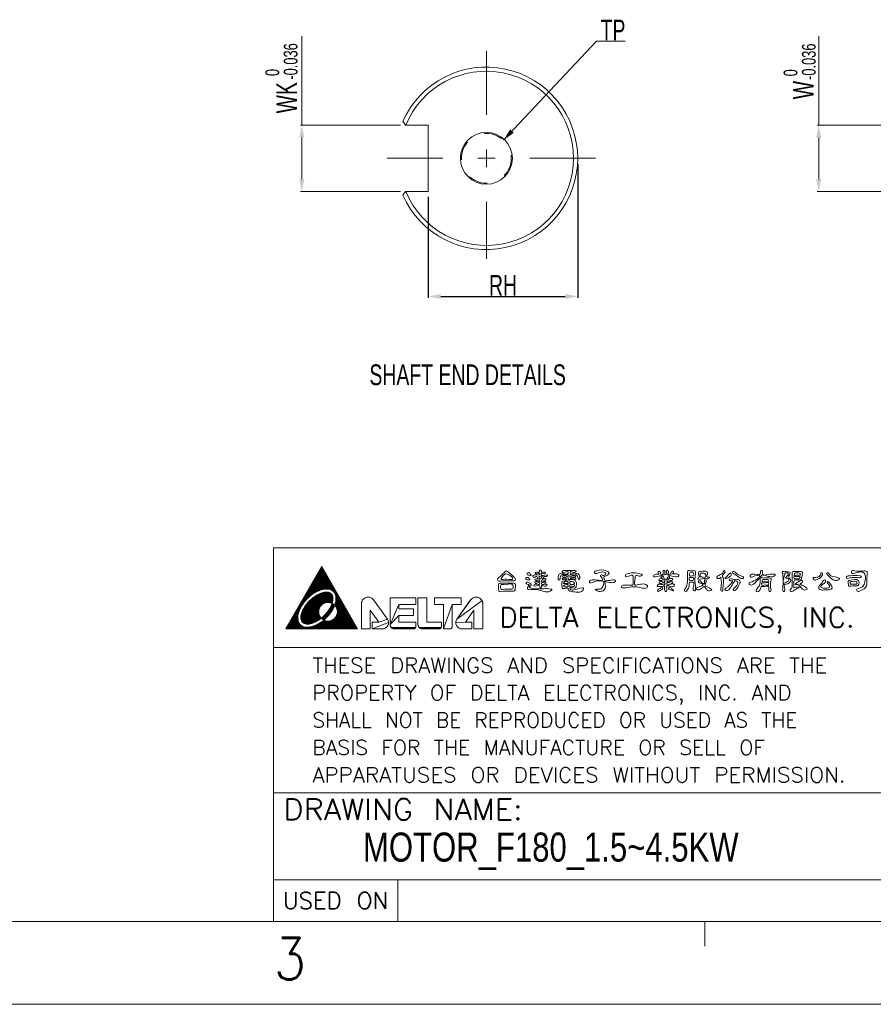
# Model space of a CAD drawing. Header units: millimetres. Extents: x -171 to 249, y 320 to 617.
# Tile 3 of 5: x 56 to 159, y 320 to 439. Entities that reach past the tile are written whole.
import ezdxf
from ezdxf.enums import TextEntityAlignment as Align

# ---------------------------------------------------------------- set-up
doc = ezdxf.new("R2010")
doc.units = ezdxf.units.MM
doc.header["$LTSCALE"] = 23.1
doc.header["$PDMODE"] = 3
doc.header["$PDSIZE"] = 0.3125
doc.linetypes.add('CENTER', pattern=[0.6, 0.375, -0.075, 0.075, -0.075])
doc.linetypes.add('HIDDEN', pattern=[0.2, 0.1, -0.1])
doc.layers.get('0').update_dxf_attribs({"linetype": 'CONTINUOUS'})
doc.layers.get('Defpoints').update_dxf_attribs({"linetype": 'CONTINUOUS'})
doc.layers.add('DEFAULT_1', color=7, linetype='CENTER')
doc.layers.add('DEFAULT_2', color=8, linetype='HIDDEN')
doc.styles.get("Standard").update_dxf_attribs({"font": 'txt', "width": 0.7})
doc.styles.add('TEXTSTYLE_0', font='txt.shx', dxfattribs={"width": 0.8})
doc.dimstyles.new('DIMSTYLE_5', dxfattribs={"dimtxt": 2.5, "dimasz": 1.5, "dimexe": 0.18, "dimexo": 0.0625, "dimgap": 0.09, "dimtad": 1, "dimdsep": 46, "dimtxsty": 'Standard', "dimblk": '_FILLED', "dimblk1": '_FILLED', "dimblk2": '_FILLED', "dimcen": 0.09, "dimadec": 0, "dimazin": 0, "dimtol": 1, "dimtp": 0.01, "dimtm": 0.1, "dimtfac": 0.6, "dimtofl": 0, "dimtmove": 0, "dimatfit": 3, "dimldrblk": '_FILLED', "dimfxl": 0, "dimtolj": 1, "dimarcsym": 0})

# ---------------------------------------------------------------- blocks, each defined once
blk = doc.blocks.new('_FILLED')
at = {"color": 0, "linetype": 'ByBlock'}
blk.add_solid([(0, 0), (-1, 0.2), (-1, -0.2)], dxfattribs=at)
blk = doc.blocks.new('*D6')
at = {"color": 0, "linetype": 'Continuous', "lineweight": -2}
for p, q in [((123.19, 421.64), (123.19, 405.47)), ((105.19, 417.64), (105.19, 405.47)), ((106.69, 405.65), (121.69, 405.65))]:
    blk.add_line(p, q, dxfattribs=at)
at = {"layer": 'Defpoints', "color": 0, "linetype": 'Continuous'}
for p in [(123.19, 421.7), (105.19, 417.7), (123.19, 405.65)]:
    blk.add_point(p, dxfattribs=at)
at = {"color": 0, "linetype": 'Continuous', "lineweight": -2, "xscale": 1.5, "yscale": 1.5, "zscale": 1.5, "rotation": 180}
blk.add_blockref('_FILLED', (105.19, 405.65), dxfattribs=at)
at = {"color": 0, "linetype": 'Continuous', "lineweight": -2, "xscale": 1.5, "yscale": 1.5, "zscale": 1.5}
blk.add_blockref('_FILLED', (123.19, 405.65), dxfattribs=at)
at = {"color": 0, "linetype": 'Continuous', "lineweight": 13, "insert": (114.19, 406.99), "char_height": 2.5, "attachment_point": 5}
blk.add_mtext('\\A1;RH', dxfattribs=at)

msp = doc.modelspace()

# ---------------------------------------------------------------- linework, layer by layer
at = {"color": 7, "linetype": 'Continuous', "lineweight": 13}
for p, q in [((89.95, 426.298), (89.95, 437.013)), ((152.23, 426.298), (152.23, 437.013)), ((125.457, 436.414), (114.245, 424.484)), ((128.903, 436.414), (125.457, 436.414)), ((101.819, 426.298), (89.77, 426.298)), ((102.431, 426.298), (102.134, 426.756)), ((102.431, 426.298), (105.19, 426.298)), ((105.19, 418.298), (105.19, 426.298)), ((162.318, 426.298), (152.05, 426.298)), ((89.95, 419.798), (89.95, 424.798)), ((152.23, 419.798), (152.23, 424.798)), ((112.19, 423.348), (112.19, 421.248)), ((113.24, 422.298), (111.14, 422.298)), ((101.819, 418.298), (89.77, 418.298)), ((102.431, 418.298), (102.134, 417.841)), ((102.431, 418.298), (105.19, 418.298)), ((162.318, 418.298), (152.05, 418.298)), ((238.517, 375.337), (86.517, 375.337)), ((86.517, 375.337), (86.517, 330.337)), ((88.017, 365.587), (92.347, 373.087)), ((92.093, 372.647), (92.601, 372.647)), ((92.138, 372.725), (92.556, 372.725)), ((92.183, 372.803), (92.511, 372.803)), ((92.228, 372.881), (92.466, 372.881)), ((92.273, 372.959), (92.421, 372.959)), ((92.278, 372.968), (92.365, 373.055)), ((96.677, 365.587), (92.347, 373.087)), ((92.348, 373.037), (92.376, 373.037)), ((91.416, 371.475), (93.278, 371.475)), ((91.461, 371.553), (93.233, 371.553)), ((91.506, 371.631), (93.188, 371.631)), ((91.551, 371.709), (93.143, 371.709)), ((91.597, 371.787), (93.097, 371.787)), ((91.642, 371.866), (93.052, 371.866)), ((91.687, 371.944), (93.007, 371.944)), ((91.732, 372.022), (92.962, 372.022)), ((91.777, 372.1), (92.917, 372.1)), ((91.822, 372.178), (92.872, 372.178)), ((91.867, 372.256), (92.827, 372.256)), ((91.912, 372.334), (92.782, 372.334)), ((91.957, 372.412), (92.737, 372.412)), ((92.003, 372.491), (92.691, 372.491)), ((92.048, 372.569), (92.646, 372.569)), ((90.739, 370.303), (92.35, 370.303)), ((90.785, 370.381), (92.814, 370.381)), ((90.83, 370.459), (93.864, 370.459)), ((90.875, 370.537), (93.819, 370.537)), ((90.92, 370.616), (93.774, 370.616)), ((90.965, 370.694), (93.729, 370.694)), ((91.01, 370.772), (93.684, 370.772)), ((91.055, 370.85), (93.639, 370.85)), ((91.1, 370.928), (93.594, 370.928)), ((91.145, 371.006), (93.548, 371.006)), ((91.191, 371.084), (93.503, 371.084)), ((91.236, 371.162), (93.458, 371.162)), ((91.281, 371.241), (93.413, 371.241)), ((91.326, 371.319), (93.368, 371.319)), ((91.371, 371.397), (93.323, 371.397)), ((93.011, 370.381), (93.909, 370.381)), ((93.397, 370.303), (93.954, 370.303)), ((90.063, 369.131), (90.516, 369.131)), ((90.108, 369.209), (90.591, 369.209)), ((90.153, 369.287), (90.67, 369.287)), ((90.198, 369.366), (90.752, 369.366)), ((90.243, 369.444), (90.838, 369.444)), ((90.288, 369.522), (90.929, 369.522)), ((90.334, 369.6), (91.025, 369.6)), ((90.379, 369.678), (91.126, 369.678)), ((90.424, 369.756), (91.233, 369.756)), ((90.469, 369.834), (91.348, 369.834)), ((90.514, 369.912), (91.47, 369.912)), ((90.559, 369.991), (91.604, 369.991)), ((90.604, 370.069), (91.75, 370.069)), ((90.649, 370.147), (91.915, 370.147)), ((90.694, 370.225), (92.107, 370.225)), ((91.051, 369.131), (93.701, 369.131)), ((91.139, 369.209), (93.704, 369.209)), ((91.232, 369.287), (93.702, 369.287)), ((91.331, 369.366), (93.694, 369.366)), ((91.435, 369.444), (93.681, 369.444)), ((91.547, 369.522), (93.661, 369.522)), ((91.667, 369.6), (93.632, 369.6)), ((91.798, 369.678), (93.592, 369.678)), ((91.942, 369.756), (93.539, 369.756)), ((92.107, 369.834), (93.465, 369.834)), ((92.305, 369.912), (93.358, 369.912)), ((92.586, 369.991), (93.169, 369.991)), ((93.562, 370.225), (94, 370.225)), ((93.676, 370.147), (94.045, 370.147)), ((93.762, 370.069), (94.09, 370.069)), ((93.831, 369.991), (94.135, 369.991)), ((93.886, 369.912), (94.18, 369.912)), ((93.931, 369.834), (94.225, 369.834)), ((93.967, 369.756), (94.27, 369.756)), ((93.996, 369.678), (94.315, 369.678)), ((94.019, 369.6), (94.36, 369.6)), ((94.037, 369.522), (94.406, 369.522)), ((94.05, 369.444), (94.451, 369.444)), ((94.058, 369.366), (94.496, 369.366)), ((94.06, 369.131), (94.631, 369.131)), ((94.063, 369.287), (94.541, 369.287)), ((94.063, 369.209), (94.586, 369.209)), ((97.223, 368.985), (97.278, 369.071)), ((97.278, 369.071), (97.344, 369.15)), ((97.344, 369.15), (97.418, 369.22)), ((97.418, 369.22), (97.501, 369.28)), ((97.501, 369.28), (97.591, 369.329)), ((97.591, 369.329), (97.686, 369.366)), ((97.686, 369.366), (97.785, 369.391)), ((97.785, 369.391), (97.887, 369.404)), ((97.785, 369.391), (97.785, 369.391)), ((97.887, 369.404), (97.989, 369.404)), ((97.989, 369.404), (98.09, 369.39)), ((98.09, 369.39), (98.189, 369.365)), ((98.189, 369.365), (98.284, 369.327)), ((98.284, 369.327), (98.374, 369.277)), ((98.374, 369.277), (98.456, 369.216)), ((98.456, 369.216), (98.53, 369.146)), ((98.53, 369.146), (98.595, 369.067)), ((98.595, 369.067), (100.254, 366.757)), ((100.254, 366.757), (98.595, 369.067)), ((98.596, 369.067), (100.254, 366.757)), ((100.583, 366.123), (100.583, 369.338)), ((100.583, 369.338), (103.675, 369.338)), ((103.675, 369.338), (100.583, 369.338)), ((100.583, 369.338), (103.675, 369.338)), ((100.583, 369.338), (100.583, 366.123)), ((100.583, 369.338), (100.583, 366.123)), ((103.675, 369.338), (103.675, 368.534)), ((103.675, 369.338), (103.675, 369.338)), ((103.675, 369.338), (103.675, 368.534)), ((103.675, 368.534), (103.675, 369.338)), ((103.943, 366.122), (103.943, 369.338)), ((103.943, 369.338), (105.014, 369.338)), ((105.014, 369.338), (103.943, 369.338)), ((103.943, 369.338), (105.014, 369.338)), ((103.943, 369.338), (103.943, 366.122)), ((103.943, 366.123), (103.943, 369.338)), ((105.014, 369.338), (105.014, 366.391)), ((105.014, 366.391), (105.014, 369.338)), ((105.014, 366.391), (105.014, 369.338)), ((105.941, 368.534), (105.941, 369.338)), ((105.941, 369.338), (109.156, 369.338)), ((109.156, 369.338), (105.941, 369.338)), ((105.941, 369.338), (109.156, 369.338)), ((105.941, 369.338), (105.941, 368.534)), ((105.941, 369.338), (105.941, 368.534)), ((108.635, 366.757), (110.294, 369.067)), ((110.294, 369.067), (108.635, 366.757)), ((110.293, 369.067), (108.635, 366.757)), ((109.156, 369.338), (109.156, 368.534)), ((109.156, 369.338), (109.156, 368.534)), ((109.156, 368.534), (109.156, 369.338)), ((110.294, 369.067), (110.359, 369.146)), ((110.359, 369.146), (110.433, 369.216)), ((110.433, 369.216), (110.515, 369.277)), ((110.515, 369.277), (110.605, 369.327)), ((110.605, 369.327), (110.7, 369.365)), ((110.7, 369.365), (110.799, 369.39)), ((110.799, 369.39), (110.9, 369.404)), ((110.9, 369.404), (111.002, 369.404)), ((111.002, 369.404), (111.104, 369.391)), ((111.002, 369.404), (111.002, 369.404)), ((111.104, 369.391), (111.203, 369.366)), ((111.203, 369.366), (111.298, 369.329)), ((111.298, 369.329), (111.388, 369.28)), ((111.388, 369.28), (111.471, 369.22)), ((111.471, 369.22), (111.546, 369.15)), ((111.546, 369.15), (111.611, 369.071)), ((111.611, 369.071), (111.666, 368.985)), ((89.341, 367.881), (89.682, 367.881)), ((89.386, 367.959), (89.716, 367.959)), ((89.431, 368.037), (89.752, 368.037)), ((89.476, 368.116), (89.791, 368.116)), ((89.522, 368.194), (89.832, 368.194)), ((89.567, 368.272), (89.875, 368.272)), ((89.612, 368.35), (89.921, 368.35)), ((89.657, 368.428), (89.969, 368.428)), ((89.702, 368.506), (90.019, 368.506)), ((89.747, 368.584), (90.072, 368.584)), ((89.792, 368.662), (90.128, 368.662)), ((89.837, 368.741), (90.185, 368.741)), ((89.882, 368.819), (90.246, 368.819)), ((89.928, 368.897), (90.309, 368.897)), ((89.973, 368.975), (90.375, 368.975)), ((90.018, 369.053), (90.444, 369.053)), ((90.082, 367.881), (92.004, 367.881)), ((90.122, 367.959), (92.023, 367.959)), ((90.165, 368.037), (92.049, 368.037)), ((90.21, 368.116), (92.081, 368.116)), ((90.258, 368.194), (92.12, 368.194)), ((90.309, 368.272), (92.168, 368.272)), ((90.362, 368.35), (92.225, 368.35)), ((90.417, 368.428), (92.293, 368.428)), ((90.475, 368.506), (92.376, 368.506)), ((90.536, 368.584), (92.479, 368.584)), ((90.6, 368.662), (92.615, 368.662)), ((90.667, 368.741), (92.83, 368.741)), ((90.737, 368.819), (93.65, 368.819)), ((90.81, 368.897), (93.668, 368.897)), ((90.887, 368.975), (93.683, 368.975)), ((90.967, 369.053), (93.694, 369.053)), ((93.21, 367.881), (93.646, 367.881)), ((93.262, 367.959), (93.69, 367.959)), ((93.31, 368.037), (93.731, 368.037)), ((93.356, 368.116), (93.77, 368.116)), ((93.38, 368.741), (93.629, 368.741)), ((93.399, 368.194), (93.808, 368.194)), ((93.44, 368.272), (93.842, 368.272)), ((93.478, 368.35), (93.875, 368.35)), ((93.514, 368.428), (93.905, 368.428)), ((93.547, 368.506), (93.834, 368.506)), ((93.577, 368.584), (93.731, 368.584)), ((93.595, 368.662), (93.604, 368.662)), ((93.917, 368.428), (95.037, 368.428)), ((93.932, 368.506), (94.992, 368.506)), ((93.958, 368.584), (94.947, 368.584)), ((93.98, 368.662), (94.902, 368.662)), ((93.985, 368.35), (95.082, 368.35)), ((94.001, 368.741), (94.857, 368.741)), ((94.018, 368.819), (94.812, 368.819)), ((94.033, 368.897), (94.766, 368.897)), ((94.042, 368.272), (95.127, 368.272)), ((94.045, 368.975), (94.721, 368.975)), ((94.054, 369.053), (94.676, 369.053)), ((94.09, 368.194), (95.172, 368.194)), ((94.129, 368.116), (95.217, 368.116)), ((94.161, 368.037), (95.263, 368.037)), ((94.187, 367.959), (95.308, 367.959)), ((94.206, 367.881), (95.353, 367.881)), ((97.122, 368.592), (97.129, 368.694)), ((97.122, 365.587), (97.122, 368.592)), ((97.122, 368.592), (97.122, 365.587)), ((97.122, 368.592), (97.122, 365.587)), ((97.129, 368.694), (97.148, 368.795)), ((97.148, 368.795), (97.18, 368.892)), ((97.18, 368.892), (97.223, 368.985)), ((101.655, 368.534), (100.583, 366.123)), ((100.583, 366.123), (101.655, 368.534)), ((103.675, 368.534), (101.655, 368.534)), ((101.655, 368.534), (101.655, 367.998)), ((101.655, 368.534), (103.675, 368.534)), ((101.655, 368.534), (103.675, 368.534)), ((101.655, 368.534), (101.655, 367.998)), ((101.655, 367.998), (101.655, 368.534)), ((101.655, 367.998), (103.407, 367.998)), ((103.407, 367.998), (101.655, 367.998)), ((101.655, 367.998), (103.407, 367.998)), ((103.407, 367.998), (103.407, 367.194)), ((103.407, 367.998), (103.407, 367.998)), ((103.407, 367.194), (103.407, 367.998)), ((103.407, 367.194), (103.407, 367.998)), ((107.012, 368.534), (105.941, 368.534)), ((105.941, 368.534), (105.941, 368.534)), ((105.941, 368.534), (107.012, 368.534)), ((105.941, 368.534), (107.012, 368.534)), ((108.084, 368.534), (107.012, 365.587)), ((107.012, 365.587), (107.012, 368.534)), ((107.012, 365.587), (108.084, 368.534)), ((107.012, 368.534), (107.012, 365.587)), ((107.012, 368.534), (107.012, 365.587)), ((109.156, 368.534), (108.084, 368.534)), ((108.084, 368.534), (108.084, 365.864)), ((109.156, 368.534), (108.084, 368.534)), ((108.084, 368.534), (109.156, 368.534)), ((108.084, 368.534), (108.084, 365.864)), ((108.084, 365.864), (108.084, 368.534)), ((111.666, 368.985), (108.635, 366.757)), ((108.635, 366.757), (111.666, 368.985)), ((111.666, 368.985), (111.709, 368.892)), ((111.709, 368.892), (111.741, 368.795)), ((111.741, 368.795), (111.76, 368.694)), ((111.76, 368.694), (111.767, 368.592)), ((111.767, 368.592), (111.767, 365.587)), ((111.767, 368.592), (111.767, 365.587)), ((111.767, 365.587), (111.767, 368.592)), ((88.665, 366.709), (89.486, 366.709)), ((88.71, 366.787), (89.477, 366.787)), ((88.755, 366.866), (89.471, 366.866)), ((88.8, 366.944), (89.47, 366.944)), ((88.845, 367.022), (89.472, 367.022)), ((88.89, 367.1), (89.477, 367.1)), ((88.935, 367.178), (89.485, 367.178)), ((88.98, 367.256), (89.497, 367.256)), ((89.025, 367.334), (89.511, 367.334)), ((89.07, 367.412), (89.528, 367.412)), ((89.116, 367.491), (89.547, 367.491)), ((89.161, 367.569), (89.569, 367.569)), ((89.206, 367.647), (89.594, 367.647)), ((89.251, 367.725), (89.621, 367.725)), ((89.296, 367.803), (89.65, 367.803)), ((89.83, 366.944), (92.229, 366.944)), ((89.831, 367.022), (92.171, 367.022)), ((89.833, 366.866), (92.274, 366.866)), ((89.837, 367.1), (92.123, 367.1)), ((89.842, 366.787), (92.174, 366.787)), ((89.847, 367.178), (92.084, 367.178)), ((89.857, 366.709), (92.068, 366.709)), ((89.861, 367.256), (92.051, 367.256)), ((89.878, 367.334), (92.025, 367.334)), ((89.898, 367.412), (92.005, 367.412)), ((89.922, 367.491), (91.991, 367.491)), ((89.948, 367.569), (91.983, 367.569)), ((89.978, 367.647), (91.98, 367.647)), ((90.01, 367.725), (91.982, 367.725)), ((90.045, 367.803), (91.99, 367.803)), ((92.298, 366.866), (92.842, 366.866)), ((92.369, 366.944), (92.921, 366.944)), ((92.382, 366.787), (92.758, 366.787)), ((92.459, 367.022), (92.997, 367.022)), ((92.487, 366.709), (92.67, 366.709)), ((92.544, 367.1), (93.07, 367.1)), ((92.625, 367.178), (93.14, 367.178)), ((92.703, 367.256), (93.207, 367.256)), ((92.777, 367.334), (93.271, 367.334)), ((92.847, 367.412), (93.332, 367.412)), ((92.915, 367.491), (93.39, 367.491)), ((92.98, 367.569), (93.446, 367.569)), ((93.041, 367.647), (93.5, 367.647)), ((93.1, 367.725), (93.551, 367.725)), ((93.157, 367.803), (93.599, 367.803)), ((93.723, 366.709), (96.029, 366.709)), ((93.828, 366.787), (95.984, 366.787)), ((93.912, 366.866), (95.939, 366.866)), ((93.981, 366.944), (95.894, 366.944)), ((94.038, 367.022), (95.849, 367.022)), ((94.087, 367.1), (95.804, 367.1)), ((94.126, 367.178), (95.759, 367.178)), ((94.159, 367.256), (95.714, 367.256)), ((94.185, 367.334), (95.669, 367.334)), ((94.205, 367.412), (95.623, 367.412)), ((94.219, 367.803), (95.398, 367.803)), ((94.219, 367.491), (95.578, 367.491)), ((94.227, 367.725), (95.443, 367.725)), ((94.227, 367.569), (95.533, 367.569)), ((94.23, 367.647), (95.488, 367.647)), ((99.221, 366.391), (98.194, 367.822)), ((98.194, 367.822), (98.194, 365.587)), ((98.194, 367.822), (99.221, 366.391)), ((98.194, 367.822), (99.221, 366.391)), ((98.194, 365.587), (98.194, 367.822)), ((98.194, 365.587), (98.194, 367.822)), ((100.254, 366.757), (99.221, 366.391)), ((99.221, 366.391), (100.254, 366.757)), ((100.254, 366.757), (100.302, 366.68)), ((101.655, 367.194), (100.583, 366.123)), ((100.583, 366.123), (101.655, 367.194)), ((103.407, 367.194), (101.655, 367.194)), ((101.655, 367.194), (101.655, 366.391)), ((101.655, 367.194), (103.407, 367.194)), ((101.655, 367.194), (103.407, 367.194)), ((101.655, 367.194), (101.655, 366.391)), ((101.655, 366.391), (101.655, 367.194)), ((108.587, 366.68), (108.635, 366.757)), ((110.695, 367.822), (109.668, 366.391)), ((110.695, 367.822), (109.668, 366.391)), ((109.668, 366.391), (110.695, 367.822)), ((110.695, 365.587), (110.695, 367.822)), ((110.695, 367.822), (110.695, 367.822)), ((110.695, 367.822), (110.695, 365.587)), ((110.695, 365.587), (110.695, 367.822)), ((88.017, 365.587), (96.677, 365.587)), ((88.033, 365.616), (96.661, 365.616)), ((88.078, 365.694), (96.616, 365.694)), ((88.123, 365.772), (96.571, 365.772)), ((88.168, 365.85), (90.199, 365.85)), ((88.213, 365.928), (90.01, 365.928)), ((88.259, 366.006), (89.885, 366.006)), ((88.304, 366.084), (89.792, 366.084)), ((88.349, 366.162), (89.72, 366.162)), ((88.394, 366.241), (89.661, 366.241)), ((88.439, 366.319), (89.614, 366.319)), ((88.484, 366.397), (89.575, 366.397)), ((88.529, 366.475), (89.544, 366.475)), ((88.574, 366.553), (89.52, 366.553)), ((88.619, 366.631), (89.5, 366.631)), ((89.88, 366.631), (91.954, 366.631)), ((89.911, 366.553), (91.832, 366.553)), ((89.954, 366.475), (91.698, 366.475)), ((90.012, 366.397), (91.548, 366.397)), ((90.093, 366.319), (91.376, 366.319)), ((90.214, 366.241), (91.164, 366.241)), ((90.467, 366.162), (90.82, 366.162)), ((91.1, 365.85), (96.526, 365.85)), ((91.367, 365.928), (96.481, 365.928)), ((91.569, 366.006), (96.435, 366.006)), ((91.74, 366.084), (96.39, 366.084)), ((91.891, 366.162), (96.345, 366.162)), ((92.028, 366.241), (96.3, 366.241)), ((92.153, 366.319), (96.255, 366.319)), ((92.27, 366.397), (96.21, 366.397)), ((92.379, 366.475), (96.165, 366.475)), ((92.481, 366.553), (92.854, 366.553)), ((92.578, 366.631), (92.627, 366.631)), ((93.356, 366.553), (96.12, 366.553)), ((93.583, 366.631), (96.075, 366.631)), ((98.194, 365.587), (97.122, 365.587)), ((97.122, 365.587), (98.194, 365.587)), ((97.122, 365.587), (98.194, 365.587)), ((98.44, 365.587), (98.44, 366.391)), ((98.44, 366.391), (99.221, 366.391)), ((99.221, 366.391), (98.44, 366.391)), ((98.44, 366.391), (99.221, 366.391)), ((98.44, 366.391), (98.44, 365.587)), ((98.44, 366.391), (98.44, 365.587)), ((100.392, 366.336), (98.44, 365.587)), ((98.44, 365.587), (100.392, 366.336)), ((99.653, 365.587), (98.44, 365.587)), ((98.44, 365.587), (99.653, 365.587)), ((98.44, 365.587), (99.653, 365.587)), ((99.743, 365.593), (99.653, 365.587)), ((99.832, 365.609), (99.743, 365.593)), ((99.743, 365.593), (99.743, 365.593)), ((99.918, 365.636), (99.832, 365.609)), ((99.999, 365.673), (99.918, 365.636)), ((100.076, 365.72), (99.999, 365.673)), ((100.147, 365.776), (100.076, 365.72)), ((100.21, 365.84), (100.147, 365.776)), ((100.265, 365.911), (100.21, 365.84)), ((100.311, 365.988), (100.265, 365.911)), ((100.302, 366.68), (100.34, 366.599)), ((100.347, 366.071), (100.311, 365.988)), ((100.34, 366.599), (100.368, 366.513)), ((100.373, 366.157), (100.347, 366.071)), ((100.368, 366.513), (100.386, 366.425)), ((100.388, 366.246), (100.373, 366.157)), ((100.386, 366.425), (100.392, 366.336)), ((100.386, 366.425), (100.386, 366.425)), ((100.392, 366.336), (100.388, 366.246)), ((100.586, 366.067), (100.583, 366.123)), ((100.595, 366.012), (100.586, 366.067)), ((100.61, 365.957), (100.595, 366.012)), ((100.63, 365.905), (100.61, 365.957)), ((100.655, 365.855), (100.63, 365.905)), ((100.686, 365.808), (100.655, 365.855)), ((100.721, 365.764), (100.686, 365.808)), ((103.669, 365.807), (100.721, 365.764)), ((100.721, 365.764), (103.669, 365.807)), ((100.761, 365.725), (100.721, 365.764)), ((103.651, 365.752), (100.761, 365.725)), ((100.761, 365.725), (103.651, 365.752)), ((100.804, 365.69), (100.761, 365.725)), ((100.851, 365.659), (100.804, 365.69)), ((100.901, 365.634), (100.851, 365.659)), ((103.583, 365.658), (100.901, 365.634)), ((100.901, 365.634), (103.583, 365.658)), ((100.954, 365.613), (100.901, 365.634)), ((101.008, 365.599), (100.954, 365.613)), ((103.51, 365.611), (101.008, 365.599)), ((101.008, 365.599), (103.51, 365.611)), ((101.063, 365.59), (101.008, 365.599)), ((101.119, 365.587), (101.063, 365.59)), ((103.398, 365.587), (101.119, 365.587)), ((101.119, 365.587), (103.398, 365.587)), ((101.119, 365.587), (103.398, 365.587)), ((101.655, 366.391), (103.675, 366.391)), ((103.675, 366.391), (101.655, 366.391)), ((101.655, 366.391), (103.675, 366.391)), ((103.427, 365.589), (103.398, 365.587)), ((103.455, 365.593), (103.427, 365.589)), ((103.483, 365.601), (103.455, 365.593)), ((103.51, 365.611), (103.483, 365.601)), ((103.483, 365.601), (103.483, 365.601)), ((103.536, 365.624), (103.51, 365.611)), ((103.561, 365.64), (103.536, 365.624)), ((103.583, 365.658), (103.561, 365.64)), ((103.561, 365.64), (103.561, 365.64)), ((103.604, 365.679), (103.583, 365.658)), ((103.622, 365.701), (103.604, 365.679)), ((103.638, 365.726), (103.622, 365.701)), ((103.651, 365.752), (103.638, 365.726)), ((103.638, 365.726), (103.638, 365.726)), ((103.661, 365.779), (103.651, 365.752)), ((103.669, 365.807), (103.661, 365.779)), ((103.661, 365.779), (103.661, 365.779)), ((103.673, 365.835), (103.669, 365.807)), ((103.675, 365.864), (103.673, 365.835)), ((103.675, 366.391), (103.675, 365.864)), ((103.675, 366.391), (103.675, 366.391)), ((103.675, 366.391), (103.675, 365.864)), ((103.675, 365.864), (103.675, 366.391)), ((103.946, 366.066), (103.943, 366.122)), ((103.954, 366.011), (103.946, 366.066)), ((103.969, 365.957), (103.954, 366.011)), ((103.989, 365.905), (103.969, 365.957)), ((104.015, 365.855), (103.989, 365.905)), ((104.045, 365.808), (104.015, 365.855)), ((104.081, 365.764), (104.045, 365.808)), ((106.76, 365.807), (104.081, 365.764)), ((104.081, 365.764), (106.76, 365.807)), ((104.12, 365.725), (104.081, 365.764)), ((106.742, 365.752), (104.12, 365.725)), ((104.12, 365.725), (106.742, 365.752)), ((104.164, 365.689), (104.12, 365.725)), ((104.211, 365.659), (104.164, 365.689)), ((104.261, 365.633), (104.211, 365.659)), ((106.674, 365.658), (104.261, 365.633)), ((104.261, 365.633), (106.674, 365.658)), ((104.313, 365.613), (104.261, 365.633)), ((104.367, 365.599), (104.313, 365.613)), ((106.602, 365.611), (104.367, 365.599)), ((104.367, 365.599), (106.602, 365.611)), ((104.422, 365.59), (104.367, 365.599)), ((104.478, 365.587), (104.422, 365.59)), ((106.489, 365.587), (104.478, 365.587)), ((104.478, 365.587), (106.489, 365.587)), ((104.478, 365.587), (106.489, 365.587)), ((105.014, 366.391), (106.766, 366.391)), ((106.766, 366.391), (105.014, 366.391)), ((105.014, 366.391), (106.766, 366.391)), ((106.518, 365.589), (106.489, 365.587)), ((106.547, 365.593), (106.518, 365.589)), ((106.575, 365.601), (106.547, 365.593)), ((106.602, 365.611), (106.575, 365.601)), ((106.575, 365.601), (106.575, 365.601)), ((106.628, 365.624), (106.602, 365.611)), ((106.652, 365.64), (106.628, 365.624)), ((106.674, 365.658), (106.652, 365.64)), ((106.652, 365.64), (106.652, 365.64)), ((106.695, 365.679), (106.674, 365.658)), ((106.713, 365.701), (106.695, 365.679)), ((106.729, 365.726), (106.713, 365.701)), ((106.742, 365.752), (106.729, 365.726)), ((106.729, 365.726), (106.729, 365.726)), ((106.753, 365.779), (106.742, 365.752)), ((106.76, 365.807), (106.753, 365.779)), ((106.753, 365.779), (106.753, 365.779)), ((106.765, 365.835), (106.76, 365.807)), ((106.766, 365.864), (106.765, 365.835)), ((106.766, 366.391), (106.766, 365.864)), ((106.766, 366.391), (106.766, 366.391)), ((106.766, 366.391), (106.766, 365.864)), ((106.766, 365.864), (106.766, 366.391)), ((107.807, 365.587), (107.012, 365.587)), ((107.012, 365.587), (107.807, 365.587)), ((107.012, 365.587), (107.807, 365.587)), ((107.836, 365.589), (107.807, 365.587)), ((107.865, 365.593), (107.836, 365.589)), ((107.836, 365.589), (107.836, 365.589)), ((107.893, 365.601), (107.865, 365.593)), ((107.92, 365.611), (107.893, 365.601)), ((107.945, 365.624), (107.92, 365.611)), ((107.97, 365.64), (107.945, 365.624)), ((107.992, 365.658), (107.97, 365.64)), ((108.013, 365.679), (107.992, 365.658)), ((108.031, 365.701), (108.013, 365.679)), ((108.047, 365.726), (108.031, 365.701)), ((108.06, 365.752), (108.047, 365.726)), ((108.07, 365.779), (108.06, 365.752)), ((108.078, 365.807), (108.07, 365.779)), ((108.082, 365.835), (108.078, 365.807)), ((108.084, 365.864), (108.082, 365.835)), ((108.497, 366.336), (108.503, 366.425)), ((109.668, 366.391), (108.497, 366.336)), ((108.497, 366.336), (109.668, 366.391)), ((108.501, 366.246), (108.497, 366.336)), ((108.516, 366.157), (108.501, 366.246)), ((108.503, 366.425), (108.521, 366.513)), ((108.542, 366.071), (108.516, 366.157)), ((108.521, 366.513), (108.549, 366.599)), ((108.578, 365.988), (108.542, 366.071)), ((108.549, 366.599), (108.587, 366.68)), ((108.624, 365.911), (108.578, 365.988)), ((108.679, 365.84), (108.624, 365.911)), ((108.742, 365.776), (108.679, 365.84)), ((108.813, 365.72), (108.742, 365.776)), ((108.89, 365.673), (108.813, 365.72)), ((108.972, 365.636), (108.89, 365.673)), ((109.057, 365.609), (108.972, 365.636)), ((109.146, 365.593), (109.057, 365.609)), ((109.236, 365.587), (109.146, 365.593)), ((110.449, 365.587), (109.236, 365.587)), ((110.449, 365.587), (109.236, 365.587)), ((109.236, 365.587), (110.449, 365.587)), ((109.668, 366.391), (110.449, 366.391)), ((110.449, 366.391), (109.668, 366.391)), ((110.449, 366.391), (109.668, 366.391)), ((110.449, 366.391), (110.449, 365.587)), ((110.449, 366.391), (110.449, 366.391)), ((110.449, 366.391), (110.449, 365.587)), ((110.449, 365.587), (110.449, 366.391)), ((111.767, 365.587), (110.695, 365.587)), ((111.767, 365.587), (110.695, 365.587)), ((110.695, 365.587), (111.767, 365.587)), ((86.517, 363.337), (159.517, 363.337)), ((86.517, 363.337), (86.517, 345.837)), ((238.517, 363.337), (86.517, 363.337)), ((86.517, 345.837), (230.517, 345.837)), ((86.517, 345.837), (86.517, 335.337)), ((86.517, 345.837), (159.517, 345.837)), ((238.517, 345.837), (86.517, 345.837)), ((86.517, 335.337), (230.517, 335.337)), ((86.517, 335.337), (230.517, 335.337)), ((86.517, 335.337), (86.517, 330.337)), ((230.517, 335.337), (86.517, 335.337)), ((101.517, 335.337), (101.517, 330.337)), ((238.517, 330.337), (-161.483, 330.337)), ((86.517, 330.337), (230.517, 330.337)), ((138.517, 330.337), (138.517, 327.337)), ((-171.483, 320.337), (248.517, 320.337))]:
    msp.add_line(p, q, dxfattribs=at)
for centre, radius in [((112.19, 422.298), 3.125), ((93.105, 367.65), 1.125)]:
    msp.add_circle(centre, radius, dxfattribs=at)
for centre, radius, start, end in [((112.19, 422.298), 11, 203.90318, 156.09682), ((112.19, 422.298), 10.5, 202.39269, 157.60731), ((97.935, 368.592), 0.813, 35.72606, 180), ((97.935, 368.592), 0.813, 35.67867, 180), ((110.954, 368.592), 0.813, 0, 144.32133), ((110.954, 368.592), 0.813, 0, 144.27394), ((99.653, 366.326), 0.739, 270, 35.61637), ((99.653, 366.326), 0.739, 270, 35.67867), ((109.236, 366.326), 0.739, 144.38363, 270), ((109.236, 366.326), 0.739, 144.32133, 270), ((101.119, 366.123), 0.536, 180, 270), ((101.119, 366.123), 0.536, 180, 270), ((103.398, 365.864), 0.277, 270, 0), ((103.398, 365.864), 0.277, 270, 0), ((104.478, 366.123), 0.536, 180, 270), ((104.478, 366.123), 0.536, 180.08473, 270), ((106.489, 365.864), 0.277, 270, 0), ((106.489, 365.864), 0.277, 270, 0), ((107.807, 365.864), 0.277, 270, 0), ((107.807, 365.864), 0.277, 270, 0)]:
    msp.add_arc(centre, radius, start, end, dxfattribs=at)
for points in [[(119.129, 371.896), (119.248, 371.885), (119.436, 371.906), (119.556, 372.032), (119.429, 372.087), (118.797, 372.084), (118.804, 372.203), (118.807, 372.241), (119.149, 372.234), (119.293, 372.289), (119.279, 372.385), (118.831, 372.426), (118.797, 372.611), (118.647, 372.672), (118.561, 372.514), (118.575, 372.429), (118.09, 372.381), (118.062, 372.262), (118.271, 372.214), (118.585, 372.238), (118.589, 372.084), (118.363, 372.084), (117.898, 372.053), (117.802, 371.971), (117.809, 371.834), (118.048, 371.834), (118.264, 371.879), (118.363, 371.732), (118.435, 371.636), (118.076, 371.589), (118.048, 371.468), (118.257, 371.42), (118.589, 371.444), (118.619, 371.301), (118.048, 371.257), (118.021, 371.144), (118.219, 371.096), (118.616, 371.127), (118.605, 370.966), (118.165, 370.983), (117.949, 370.915), (117.905, 370.792), (118.048, 370.744), (118.605, 370.792), (118.653, 370.573), (118.729, 370.512), (118.8, 370.563), (118.842, 370.785), (118.838, 370.792), (119.194, 370.744), (119.447, 370.788), (119.508, 370.911), (119.21, 370.977), (118.835, 370.966), (118.835, 371.124), (119.21, 371.117), (119.348, 371.168), (119.334, 371.257), (118.838, 371.298), (118.872, 371.448), (119.204, 371.442), (119.348, 371.496), (119.334, 371.591), (118.934, 371.633), (119.088, 371.729), (119.129, 371.896)], [(122.056, 372.104), (122.094, 371.517), (122.169, 371.455), (122.241, 371.506), (122.282, 371.729), (122.275, 372.104), (123.112, 372.032), (123.188, 371.852), (123.345, 371.547), (123.417, 371.602), (123.461, 371.745), (123.444, 371.824), (123.42, 371.937), (123.256, 372.203), (122.279, 372.289), (122.312, 372.446), (122.689, 372.398), (122.941, 372.443), (123.003, 372.566), (122.706, 372.631), (121.578, 372.624), (121.362, 372.556), (121.318, 372.433), (121.461, 372.385), (122.025, 372.446), (122.06, 372.286), (121.297, 372.279), (120.962, 372.19), (120.832, 371.749), (120.849, 371.551), (120.939, 371.489), (121.038, 371.523), (121.086, 371.729), (121.209, 372.039), (122.025, 372.104), (122.056, 372.104)], [(126.444, 371.322), (127.267, 371.154), (127.65, 371.236), (127.766, 371.428), (127.623, 371.482), (126.406, 371.52), (126.372, 371.643), (126.327, 371.8), (126.785, 372.06), (126.97, 372.306), (126.703, 372.552), (125.431, 372.58), (125.22, 372.433), (125.25, 372.275), (125.568, 372.293), (126.467, 372.385), (126.591, 372.296), (126.525, 372.152), (126.276, 371.988), (126.259, 371.981), (126.149, 372.06), (125.988, 372.074), (125.927, 371.999), (125.988, 371.903), (126.194, 371.52), (124.926, 371.506), (124.697, 371.407), (124.598, 371.226), (124.662, 371.13), (124.94, 371.171), (126.207, 371.342), (126.221, 371.339), (126.214, 370.672), (125.931, 370.374), (125.39, 370.374), (125.329, 370.361), (125.394, 370.272), (125.886, 370.105), (126.348, 370.245), (126.444, 371.322)], [(133.693, 370.747), (133.737, 370.149), (133.816, 370.087), (133.891, 370.142), (133.936, 370.372), (133.926, 370.754), (134.514, 370.662), (134.726, 370.696), (134.866, 370.867), (134.811, 370.949), (133.926, 370.959), (133.926, 371.1), (134.462, 371.096), (134.612, 371.154), (134.595, 371.253), (133.929, 371.291), (133.96, 371.458), (134.336, 371.411), (134.599, 371.455), (134.664, 371.585), (134.353, 371.65), (134.127, 371.639), (134.244, 371.715), (134.268, 371.916), (134.209, 371.988), (135.013, 371.841), (135.389, 372.067), (135.334, 372.152), (134.493, 372.166), (134.654, 372.258), (134.753, 372.388), (134.654, 372.535), (134.5, 372.514), (134.408, 372.299), (134.319, 372.17), (134.1, 372.176), (134.103, 372.258), (134.117, 372.354), (134.1, 372.6), (133.953, 372.658), (133.874, 372.508), (133.902, 372.341), (133.895, 372.18), (133.683, 372.18), (133.7, 372.378), (133.669, 372.58), (133.532, 372.628), (133.461, 372.488), (133.488, 372.18), (133.211, 372.176), (133.177, 372.343), (133.153, 372.433), (133.04, 372.494), (132.927, 372.484), (132.859, 372.409), (132.937, 372.255), (133.023, 372.173), (132.852, 372.17), (132.647, 372.166), (132.377, 372.07), (132.326, 371.903), (132.541, 371.869), (134.127, 371.992), (133.974, 371.66), (133.953, 371.636), (133.597, 371.633), (133.525, 371.824), (133.509, 371.865), (133.341, 371.94), (133.225, 371.882), (133.252, 371.773), (133.399, 371.633), (133.222, 371.643), (132.996, 371.571), (132.951, 371.444), (133.098, 371.397), (133.676, 371.455), (133.703, 371.287), (133.293, 371.287), (133.03, 371.236), (132.999, 371.11), (133.218, 371.058), (133.703, 371.096), (133.7, 370.959), (133.198, 370.953), (132.825, 370.863), (132.777, 370.71), (132.975, 370.675), (133.693, 370.747)], [(136.655, 371.209), (137.031, 371.219), (137.099, 371.212), (137.106, 370.447), (137.178, 370.204), (137.321, 370.18), (137.39, 370.416), (137.321, 371.653), (137.403, 372.327), (137.376, 372.545), (136.993, 372.587), (136.744, 372.6), (136.539, 372.614), (136.453, 372.525), (136.422, 372.327), (136.289, 370.686), (136.155, 370.423), (136.053, 370.201), (136.169, 370.098), (136.392, 370.248), (136.655, 371.209)], [(137.82, 371.814), (137.687, 371.712), (137.69, 371.571), (137.944, 371.571), (138.757, 371.626), (138.955, 371.643), (139.082, 371.78), (138.949, 371.834), (138.774, 371.834), (138.826, 372.2), (138.784, 372.45), (137.977, 372.504), (137.806, 372.457), (137.749, 372.327), (137.766, 372.238), (137.817, 371.852), (137.82, 371.814)], [(145.299, 370.675), (145.778, 370.696), (146.191, 370.682), (146.266, 370.118), (146.349, 370.081), (146.461, 370.17), (146.465, 370.399), (146.431, 371.264), (146.485, 371.462), (146.516, 371.561), (146.465, 371.657), (146.308, 371.722), (145.873, 371.725), (145.395, 371.736), (145.282, 371.745), (145.238, 371.736), (145.381, 372.043), (145.86, 372.016), (146.509, 371.869), (146.878, 371.951), (146.991, 372.135), (146.855, 372.187), (145.422, 372.217), (145.463, 372.402), (145.46, 372.545), (145.367, 372.604), (145.227, 372.576), (145.2, 372.433), (145.187, 372.217), (144.277, 372.197), (144.055, 372.101), (143.959, 371.927), (144.024, 371.834), (144.288, 371.872), (145.135, 372.026), (144.205, 371.271), (143.843, 371.041), (143.908, 370.942), (144.534, 371.106), (145.166, 371.629), (145.173, 371.475), (145.115, 370.85), (144.735, 370.327), (144.684, 370.122), (144.817, 370.057), (145.292, 370.659), (145.299, 370.675)], [(156.523, 372.286), (157.722, 372.296), (157.825, 372.026), (157.801, 371.25), (157.555, 370.686), (156.933, 370.409), (156.789, 370.289), (156.867, 370.132), (157.22, 370.156), (157.989, 370.792), (158.04, 371.287), (158.084, 372.275), (158.088, 372.412), (158.033, 372.497), (157.531, 372.542), (156.55, 372.59), (156.198, 372.528), (156.167, 372.343), (156.523, 372.286)], [(114.666, 371.394), (115.425, 371.383), (115.61, 371.414), (115.678, 371.53), (115.521, 371.821), (114.936, 372.32), (114.721, 372.508), (114.584, 372.576), (114.458, 372.501), (113.904, 371.954), (113.542, 371.551), (113.596, 371.38), (113.887, 371.346), (114.666, 371.394)], [(114.878, 372.111), (115.234, 371.841), (115.381, 371.619), (114.659, 371.571), (113.935, 371.591), (114.256, 372.005), (114.584, 372.234), (114.878, 372.111)], [(117.248, 371.729), (117.17, 371.786), (117.033, 371.773), (116.945, 371.694), (116.931, 371.585), (117.095, 371.499), (117.293, 371.472), (117.419, 371.503), (117.362, 371.615), (117.248, 371.729)], [(117.426, 372.279), (117.358, 372.347), (117.218, 372.347), (117.119, 372.282), (117.095, 372.176), (117.245, 372.07), (117.44, 372.019), (117.566, 372.036), (117.522, 372.156), (117.426, 372.279)], [(118.603, 371.906), (118.914, 371.906), (118.883, 371.814), (118.79, 371.633), (118.612, 371.636), (118.554, 371.824), (118.52, 371.899), (118.603, 371.906)], [(122.032, 370.498), (122.108, 370.228), (122.815, 370.036), (123.567, 370.04), (123.759, 370.177), (123.864, 370.545), (123.793, 370.545), (122.634, 370.265), (122.275, 370.372), (122.231, 370.498), (122.706, 370.484), (122.941, 370.528), (123.01, 370.764), (123.037, 371.12), (122.976, 371.308), (121.461, 371.349), (121.335, 371.311), (121.29, 371.076), (121.308, 370.655), (121.386, 370.46), (121.602, 370.46), (122.032, 370.498)], [(121.56, 371.701), (121.349, 371.66), (121.325, 371.558), (121.499, 371.517), (121.845, 371.582), (121.834, 371.66), (121.629, 371.694), (121.56, 371.701)], [(121.574, 372.002), (121.362, 371.961), (121.338, 371.858), (121.513, 371.817), (121.752, 371.834), (121.871, 371.882), (121.861, 371.961), (121.574, 372.002)], [(122.641, 371.715), (122.429, 371.674), (122.405, 371.571), (122.579, 371.53), (122.86, 371.547), (122.979, 371.595), (122.969, 371.674), (122.641, 371.715)], [(122.654, 372.002), (122.443, 371.961), (122.419, 371.858), (122.593, 371.817), (122.832, 371.834), (122.952, 371.882), (122.941, 371.961), (122.654, 372.002)], [(129.842, 370.867), (129.036, 370.863), (128.834, 370.86), (128.52, 370.754), (128.462, 370.563), (128.708, 370.519), (130.513, 370.621), (131.173, 370.474), (131.405, 370.491), (131.607, 370.727), (131.545, 370.826), (130.191, 370.867), (130.133, 370.867), (130.13, 371.749), (130.15, 371.981), (130.615, 371.957), (130.841, 371.981), (130.984, 372.135), (130.831, 372.197), (129.09, 372.173), (128.95, 372.056), (128.954, 371.896), (129.241, 371.896), (129.853, 371.975), (129.856, 371.968), (129.873, 371.42), (129.849, 370.884), (129.842, 370.867)], [(136.887, 371.435), (136.668, 371.442), (136.675, 371.773), (136.891, 371.78), (137.078, 371.773), (137.109, 371.773), (137.102, 371.442), (136.887, 371.435)], [(137.102, 372.002), (136.679, 372.002), (136.696, 372.33), (136.925, 372.416), (137.102, 372.361), (137.116, 372.002), (137.102, 372.002)], [(138.425, 370.74), (138.685, 370.405), (138.942, 370.166), (139.229, 370.204), (139.341, 370.296), (139.27, 370.385), (138.532, 370.894), (138.679, 371.383), (138.617, 371.479), (138.528, 371.496), (138.46, 371.448), (138.463, 371.332), (138.378, 371.007), (138.012, 371.294), (137.834, 371.39), (137.732, 371.346), (137.732, 371.212), (137.944, 371.089), (138.275, 370.881), (138.271, 370.877), (137.636, 370.59), (137.444, 370.477), (137.54, 370.348), (137.697, 370.289), (138.131, 370.481), (138.422, 370.737), (138.425, 370.74)], [(138.217, 371.834), (138.115, 371.838), (138.012, 371.841), (138.032, 372.279), (138.302, 372.303), (138.494, 372.269), (138.528, 372.245), (138.576, 371.834), (138.217, 371.834)], [(140.441, 371.81), (140.443, 371.8), (140.441, 370.405), (140.471, 370.17), (140.625, 370.142), (140.69, 370.464), (140.707, 371.759), (140.642, 372.009), (140.926, 372.552), (140.837, 372.607), (140.734, 372.467), (140.481, 372.183), (140.04, 371.923), (139.948, 371.8), (140.027, 371.67), (140.235, 371.66), (140.441, 371.81)], [(141.873, 371.373), (141.869, 371.356), (141.664, 371.058), (141.353, 370.72), (141.052, 370.484), (140.908, 370.348), (140.97, 370.234), (141.1, 370.197), (141.992, 371.178), (142.081, 371.322), (142.088, 371.346), (142.44, 371.274), (142.481, 371.144), (142.088, 370.532), (141.931, 370.272), (141.985, 370.207), (142.112, 370.221), (142.69, 371.021), (142.754, 371.144), (142.778, 371.205), (142.72, 371.39), (142.604, 371.51), (142.406, 371.517), (141.869, 371.582), (141.596, 371.612), (141.438, 371.499), (141.476, 371.387), (141.62, 371.373), (141.873, 371.373)], [(141.633, 371.992), (141.712, 372.146), (141.606, 372.286), (141.48, 372.248), (141.008, 371.752), (140.939, 371.657), (141.052, 371.643), (141.537, 371.916), (141.633, 371.992)], [(141.958, 372.275), (142.436, 371.923), (143.1, 371.657), (143.117, 371.663), (143.188, 371.752), (142.837, 371.964), (142.204, 372.388), (141.992, 372.49), (141.855, 372.453), (141.818, 372.354), (141.958, 372.275)], [(145.832, 371.325), (145.422, 371.335), (145.446, 371.499), (145.696, 371.53), (146.103, 371.52), (146.154, 371.493), (146.202, 371.332), (145.832, 371.325)], [(147.902, 372.269), (147.902, 370.556), (147.95, 370.149), (148.028, 370.087), (148.104, 370.142), (148.148, 370.372), (148.141, 370.993), (148.24, 370.977), (148.712, 371.154), (148.88, 371.418), (148.62, 371.821), (148.644, 371.971), (148.78, 372.395), (148.582, 372.446), (148.199, 372.511), (147.984, 372.514), (147.854, 372.45), (147.817, 372.334), (147.902, 372.269)], [(148.141, 372.146), (148.172, 372.317), (148.517, 372.289), (148.569, 372.255), (148.346, 371.892), (148.251, 371.705), (148.37, 371.691), (148.452, 371.708), (148.623, 371.486), (148.538, 371.346), (148.168, 371.127), (148.138, 371.117), (148.141, 372.146)], [(149.433, 372.494), (149.078, 372.44), (149.037, 372.282), (149.034, 370.833), (148.931, 370.443), (148.791, 370.272), (148.811, 370.125), (148.934, 370.081), (149.499, 370.388), (149.755, 370.501), (149.857, 370.583), (149.741, 370.621), (149.3, 370.549), (149.252, 370.549), (149.232, 370.662), (149.242, 371.277), (149.262, 371.42), (149.679, 371.482), (149.864, 371.472), (150.113, 371.537), (150.175, 371.742), (150.281, 372.203), (150.295, 372.385), (149.652, 372.484), (149.433, 372.494)], [(149.276, 371.882), (149.878, 371.885), (149.977, 371.872), (149.933, 371.681), (149.413, 371.639), (149.29, 371.663), (149.266, 371.882), (149.276, 371.882)], [(149.984, 372.067), (149.628, 372.06), (149.283, 372.074), (149.328, 372.258), (149.793, 372.32), (149.977, 372.275), (149.994, 372.067), (149.984, 372.067)], [(149.724, 370.953), (150.134, 370.535), (150.428, 370.282), (150.825, 370.351), (150.845, 370.361), (150.784, 370.505), (149.98, 371.034), (150.168, 371.117), (150.284, 371.247), (150.216, 371.411), (150.083, 371.404), (149.464, 371.031), (149.392, 370.959), (149.499, 370.918), (149.724, 370.953)], [(152.474, 372.203), (152.412, 372.029), (151.995, 371.797), (151.749, 371.793), (151.585, 371.786), (151.53, 371.715), (151.602, 371.565), (151.752, 371.475), (152.128, 371.568), (152.617, 371.995), (152.706, 372.21), (152.662, 372.323), (152.577, 372.357), (152.498, 372.323), (152.474, 372.203)], [(152.638, 371.133), (152.487, 370.973), (152.255, 370.682), (152.265, 370.45), (152.539, 370.279), (152.997, 370.282), (153.338, 370.293), (153.632, 370.32), (153.831, 370.436), (153.858, 370.583), (153.732, 370.867), (153.489, 371.188), (153.345, 371.277), (153.27, 371.257), (153.25, 371.164), (153.352, 371.007), (153.547, 370.655), (153.438, 370.549), (153.092, 370.508), (152.655, 370.525), (152.498, 370.611), (152.508, 370.744), (152.904, 371.065), (153.058, 371.294), (153.014, 371.448), (152.887, 371.475), (152.771, 371.363), (152.638, 371.133)], [(153.318, 372.05), (153.985, 371.499), (154.422, 371.424), (154.723, 371.615), (154.641, 371.698), (153.701, 371.975), (153.598, 372.05), (153.526, 372.152), (153.369, 372.354), (153.222, 372.354), (153.205, 372.221), (153.318, 372.05)], [(156.034, 371.981), (155.764, 371.971), (155.586, 371.852), (155.589, 371.701), (155.856, 371.701), (156.4, 371.773), (157.038, 371.759), (157.247, 371.78), (157.377, 371.92), (157.237, 371.978), (156.034, 371.981)], [(156.751, 370.764), (156.998, 370.812), (157.069, 371.058), (157.097, 371.195), (157.032, 371.394), (155.965, 371.435), (155.832, 371.397), (155.805, 370.953), (155.805, 370.946), (155.89, 370.74), (156.112, 370.74), (156.447, 370.771), (156.751, 370.764)], [(89.778, 366.098), (90.04, 365.913), (90.369, 365.81), (90.751, 365.795), (91.173, 365.868), (91.617, 366.027), (92.067, 366.265), (92.506, 366.572), (92.916, 366.938), (93.282, 367.348), (93.589, 367.787), (93.827, 368.237), (93.985, 368.681), (94.059, 369.102), (94.044, 369.485), (93.941, 369.814), (93.755, 370.076), (93.493, 370.262), (93.164, 370.364), (92.782, 370.379), (92.36, 370.306), (91.916, 370.147), (91.466, 369.91), (91.028, 369.602), (90.618, 369.236), (90.252, 368.826), (89.944, 368.388), (89.706, 367.938), (89.548, 367.493), (89.475, 367.072), (89.49, 366.69), (89.592, 366.361), (89.778, 366.098)], [(115.299, 370.118), (115.586, 370.173), (115.672, 370.464), (115.702, 370.799), (115.627, 371.034), (115.34, 371.1), (114.345, 371.096), (113.853, 371.082), (113.696, 371.038), (113.644, 370.761), (113.661, 370.327), (113.76, 370.087), (114.023, 370.087), (114.687, 370.139), (115.299, 370.118)], [(114.557, 370.908), (115.374, 370.86), (115.405, 370.662), (115.374, 370.399), (115.172, 370.361), (114.13, 370.341), (113.949, 370.368), (113.907, 370.542), (113.914, 370.839), (114.557, 370.908)], [(117.009, 371.017), (117.239, 370.946), (117.341, 370.905), (117.31, 370.826), (117.156, 370.395), (117.215, 370.351), (117.406, 370.31), (118.141, 370.337), (119.303, 370.06), (119.717, 370.06), (120.007, 370.214), (120.089, 370.337), (119.953, 370.388), (119.098, 370.429), (117.481, 370.532), (117.365, 370.597), (117.447, 370.713), (117.59, 370.98), (117.474, 371.048), (117.341, 371.12), (117.139, 371.229), (117.016, 371.195), (116.941, 371.106), (117.009, 371.017)], [(122.039, 370.833), (122.032, 370.672), (121.698, 370.662), (121.536, 370.686), (121.503, 370.826), (121.509, 370.83), (122.039, 370.85), (122.039, 370.833)], [(122.036, 371.038), (121.503, 371.058), (121.492, 371.058), (121.509, 371.151), (122.036, 371.205), (122.036, 371.038)], [(122.234, 370.853), (122.794, 370.83), (122.767, 370.71), (122.593, 370.682), (122.224, 370.679), (122.234, 370.853)], [(122.258, 371.072), (122.255, 371.209), (122.767, 371.168), (122.794, 371.052), (122.251, 371.038), (122.258, 371.072)], [(133.115, 370.453), (132.811, 370.197), (132.814, 370.153), (133.255, 370.279), (133.426, 370.374), (133.447, 370.505), (133.334, 370.58), (133.115, 370.453)], [(134.199, 370.381), (134.565, 370.218), (134.729, 370.156), (134.742, 370.225), (134.643, 370.327), (134.401, 370.566), (134.233, 370.604), (134.127, 370.491), (134.199, 370.381)], [(145.778, 370.894), (145.367, 370.901), (145.409, 371.12), (145.426, 371.12), (145.832, 371.137), (146.198, 371.127), (146.191, 370.901), (145.778, 370.894)], [(156.369, 371.267), (156.816, 371.247), (156.834, 371.144), (156.816, 371.004), (156.711, 370.983), (156.146, 370.966), (156.047, 370.98), (156.023, 371.072), (156.016, 371.229), (156.369, 371.267)], [(90.043, 366.364), (90.249, 366.224), (90.512, 366.157), (90.825, 366.163), (91.173, 366.243), (91.544, 366.395), (91.924, 366.611), (92.297, 366.884), (92.651, 367.203), (92.97, 367.557), (93.243, 367.93), (93.459, 368.31), (93.61, 368.681), (93.691, 369.029), (93.697, 369.341), (93.63, 369.605), (93.49, 369.811), (93.285, 369.95), (93.021, 370.018), (92.709, 370.011), (92.36, 369.931), (91.989, 369.78), (91.61, 369.563), (91.236, 369.29), (90.883, 368.971), (90.563, 368.618), (90.29, 368.244), (90.074, 367.865), (89.923, 367.493), (89.842, 367.145), (89.836, 366.833), (89.904, 366.569), (90.043, 366.364)]]:
    msp.add_spline(points, degree=3, dxfattribs=at)
at = {"layer": 'DEFAULT_1', "color": 7, "linetype": 'CENTER', "lineweight": 13}
for p, q in [((112.19, 427.548), (112.19, 435.22)), ((106.94, 422.298), (100.221, 422.298)), ((117.44, 422.298), (125.337, 422.298)), ((112.19, 417.048), (112.19, 410.184))]:
    msp.add_line(p, q, dxfattribs=at)
at = {"layer": 'DEFAULT_2', "color": 8, "linetype": 'HIDDEN', "lineweight": 13}
msp.add_circle((112.19, 422.298), 3, dxfattribs=at)

# ---------------------------------------------------------------- block references
at = {"color": 7, "linetype": 'Continuous', "lineweight": 13, "yscale": 1.5, "zscale": 1.5}
for p, xscale, rotation in [((89.95, 426.298), 1.5, 90), ((152.23, 426.298), 1.5, 90), ((114.245, 424.484), 1.499999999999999, 226.7765047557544), ((89.95, 418.298), 1.5, 270), ((152.23, 418.298), 1.5, 270)]:
    msp.add_blockref('_FILLED', p, dxfattribs=dict(at, xscale=xscale, rotation=rotation))

# ---------------------------------------------------------------- texts
at = {"color": 7, "lineweight": 13, "width": 0.7}
for s, height, p in [('-0.036', 1.6538, (89.427, 431.778)), ('-0.036', 1.6538, (151.863, 431.744)), (' 0', 1.6538, (87.222, 431.778)), (' 0', 1.6538, (149.658, 431.744)), ('WK', 2.5, (89.36, 427.71)), ('W', 2.5, (151.64, 429.411))]:
    msp.add_text(s, height=height, rotation=90, dxfattribs=at).set_placement(p)
at = {"color": 7, "linetype": 'Continuous', "lineweight": 13, "width": 0.7}
msp.add_text('SHAFT END DETAILS', height=2.5, dxfattribs=at).set_placement((98.096, 394.96))
at = {"color": 7, "linetype": 'Continuous', "lineweight": 13, "style": 'TEXTSTYLE_0'}
for s, height, width, p, p2 in [('DELTA ELECTRONICS, INC. ', 2.4, 0.845739, (113.744, 365.774), (158.737, 365.774)), ('THESE DRAWINGS AND SPECIFICATIONS ARE THE', 1.8, 0.868858, (91.217, 360.287), (153.253, 360.287)), ('PROPERTY OF DELTA ELECTRONICS, INC. AND', 1.8, 0.870696, (91.217, 356.987), (148.944, 356.987)), ('SHALL NOT BE REPRODUCED OR USED AS THE', 1.8, 0.861796, (91.217, 353.687), (149.646, 353.687)), ('BASIS FOR THE MANUFACTURE OR SELL OF', 1.8, 0.857158, (91.217, 350.387), (145.732, 350.387)), ('APPARATUSES OR DEVICES WITHOUT PERMISSION.', 1.8, 0.885188, (91.217, 347.087), (155.481, 347.087)), ('DRAWING NAME:', 2.5, 0.961586, (87.717, 342.587), (116.564, 342.587)), ('USED ON', 2, 0.952974, (87.663, 331.837), (100.37, 331.837)), ('3', 5, 1.165428, (86.58, 323.342), (90.465, 323.342))]:
    msp.add_text(s, height=height, dxfattribs=dict(at, width=width)).set_placement(p, p2, align=Align.FIT)
at = {"color": 7, "linetype": 'Continuous', "lineweight": 13, "insert": (127.444, 437.754), "char_height": 2.5, "attachment_point": 5}
msp.add_mtext('\\A1;TP', dxfattribs=at)
at = {"lineweight": 13, "insert": (97.32, 341.037), "char_height": 3.5, "width": 38.00591, "attachment_point": 1}
msp.add_mtext('{\\W0.8;MOTOR_F180_1.5~4.5KW}', dxfattribs=at)

# ---------------------------------------------------------------- dimensions: what is measured, and where the dimension line sits
at = {"color": 7, "linetype": 'Continuous', "lineweight": 13}
dim = msp.add_linear_dim(base=(123.19, 405.652), p1=(105.19, 417.698), p2=(123.19, 421.698), text='RH', dimstyle='DIMSTYLE_5', dxfattribs=at)
dim.commit()
dim.dimension.update_dxf_attribs({"geometry": '*D6', "text_midpoint": (114.19, 405.652), "dimtype": 160})

doc.saveas('drawing.dxf')
